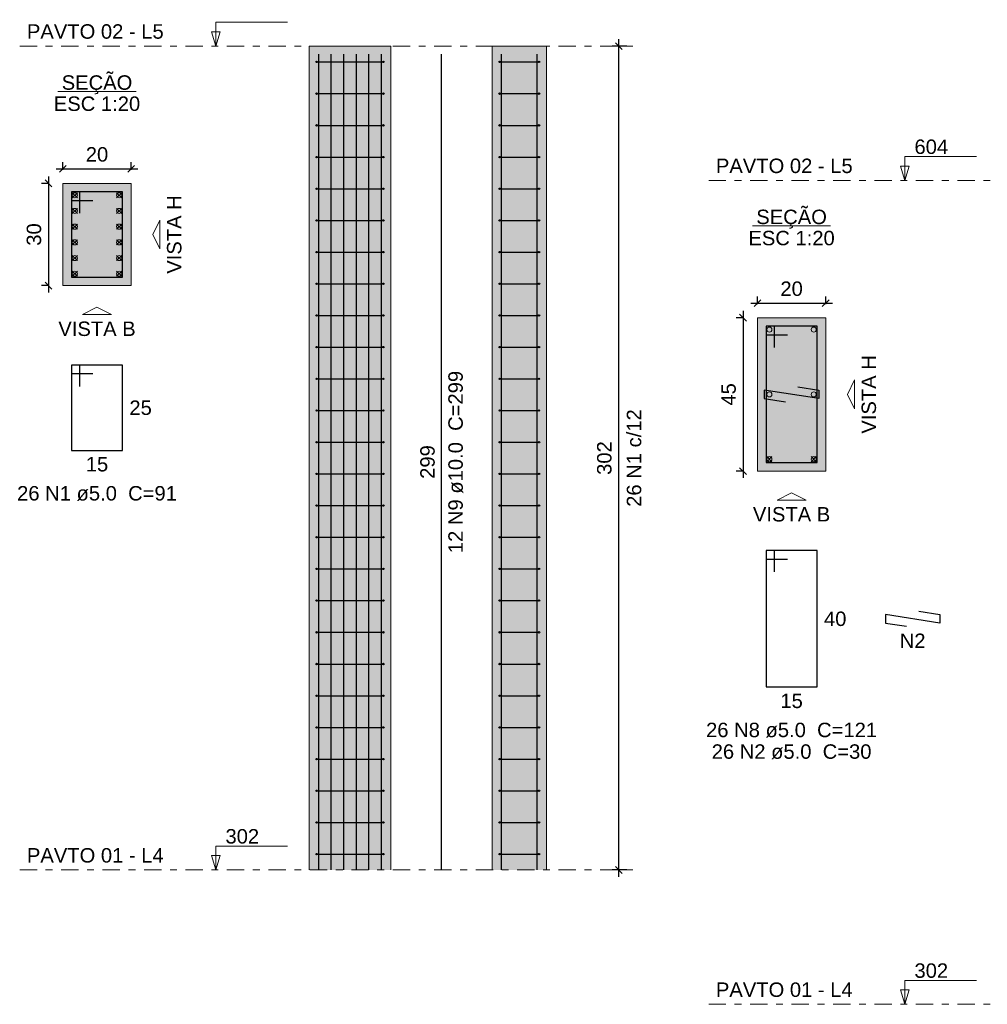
# Model space of a CAD drawing. Header units: millimetres. Extents: x 0 to 119, y 0 to 84.
# Tile 9 of 17: x 68 to 82, y 32 to 46. Entities that reach past the tile are written whole.
import ezdxf

# ---------------------------------------------------------------- set-up
doc = ezdxf.new("R2010")
doc.units = ezdxf.units.MM
doc.header["$MEASUREMENT"] = 0
doc.linetypes.add('DASHDOT', pattern=[2.54, 1.27, -0.635, 0, -0.635])
doc.linetypes.add('NULL', pattern=[0])
doc.layers.get('0').update_dxf_attribs({"lineweight": 18})
for name, color, linetype, lineweight in [('Descrição da armadura', 7, 'Continuous', 0), ('DT-Barras na forma', 2, 'Continuous', 30), ('DT-Barras no corte', 5, 'Continuous', 5), ('DT-Barras rebatidas', 2, 'Continuous', 30), ('DT-Cotas', 9, 'Continuous', 5), ('DT-Estribos na forma', 2, 'Continuous', 30), ('DT-Forma', 5, 'Continuous', 5), ('DT-Hachura seção pilares', 254, 'Continuous', 5), ('DT-Hachura vista pilares', 254, 'Continuous', 5), ('DT-Pontilhado', 9, 'DASHDOT', 5), ('DT-Textos', 7, 'Continuous', 5), ('Textos armaduras', 7, 'Continuous', 0)]:
    doc.layers.add(name, color=color, linetype=linetype, lineweight=lineweight)
doc.styles.add('Arial', font='txt')
doc.dimstyles.new('UM_20.000000', dxfattribs={"dimtxt": 0.18, "dimasz": 0.1, "dimexe": 0.1, "dimexo": 0.2, "dimgap": 0, "dimtad": 1, "dimtih": 1, "dimtoh": 1, "dimdec": 1, "dimlfac": 20, "dimzin": 0, "dimdsep": 46, "dimtxsty": 'Standard', "dimcen": 0.09, "dimdle": 0.1, "dimadec": 1, "dimazin": 2, "dimtfac": 1, "dimtdec": 4, "dimtofl": 0, "dimtmove": 0, "dimatfit": 3, "dimfxl": 1, "dimtolj": 1, "dimarcsym": 0})
doc.dimstyles.new('UM_25.000000', dxfattribs={"dimtxt": 0.18, "dimasz": 0.1, "dimexe": 0.1, "dimexo": 0.2, "dimgap": 0, "dimtad": 1, "dimtih": 1, "dimtoh": 1, "dimdec": 1, "dimlfac": 25, "dimzin": 0, "dimdsep": 46, "dimtxsty": 'Standard', "dimcen": 0.09, "dimdle": 0.1, "dimadec": 1, "dimazin": 2, "dimtfac": 1, "dimtdec": 4, "dimtofl": 0, "dimtmove": 0, "dimatfit": 3, "dimfxl": 1, "dimtolj": 1, "dimarcsym": 0})

# ---------------------------------------------------------------- blocks, each defined once
blk = doc.blocks.new('_Oblique')
at = {"color": 0, "linetype": 'ByBlock', "lineweight": -2}
blk.add_line((-0.5, -0.5), (0.5, 0.5), dxfattribs=at)
blk = doc.blocks.new('*D91')
at = {"layer": 'Defpoints', "color": 0}
for p in [(68.631798, 43.820243), (68.419998, 42.320243), (68.631798, 42.320243)]:
    blk.add_point(p, dxfattribs=at)
at = {"layer": 'DT-Cotas', "color": 0, "lineweight": -2}
for p, q in [((68.419998, 43.920243), (68.419998, 42.220243)), ((68.431798, 43.820243), (68.319998, 43.820243)), ((68.431798, 42.320243), (68.319998, 42.320243))]:
    blk.add_line(p, q, dxfattribs=at)
at = {"layer": 'DT-Cotas', "color": 0, "lineweight": -2, "xscale": 0.1, "yscale": 0.1, "zscale": 0.1}
for p, rotation in [((68.419998, 43.820243), 90), ((68.419998, 42.320243), 270)]:
    blk.add_blockref('_Oblique', p, dxfattribs=dict(at, rotation=rotation))
at = {"layer": 'DT-Cotas', "color": 7, "insert": (68.208198, 43.070243), "char_height": 0.2118, "attachment_point": 5, "rotation": 90, "style": 'Arial'}
blk.add_mtext('\\A1;30', dxfattribs=at)
blk = doc.blocks.new('*D92')
at = {"layer": 'Defpoints', "color": 0}
for p in [(69.631798, 44.032043), (68.631798, 43.820243), (69.631798, 43.820243)]:
    blk.add_point(p, dxfattribs=at)
at = {"layer": 'DT-Cotas', "color": 0, "lineweight": -2}
for p, q in [((68.631798, 44.020243), (68.631798, 44.132043)), ((69.631798, 44.020243), (69.631798, 44.132043)), ((68.531798, 44.032043), (69.731798, 44.032043))]:
    blk.add_line(p, q, dxfattribs=at)
at = {"layer": 'DT-Cotas', "color": 0, "lineweight": -2, "xscale": 0.1, "yscale": 0.1, "zscale": 0.1, "rotation": 180}
blk.add_blockref('_Oblique', (68.631798, 44.032043), dxfattribs=at)
at = {"layer": 'DT-Cotas', "color": 0, "lineweight": -2, "xscale": 0.1, "yscale": 0.1, "zscale": 0.1}
blk.add_blockref('_Oblique', (69.631798, 44.032043), dxfattribs=at)
at = {"layer": 'DT-Cotas', "color": 7, "insert": (69.131798, 44.243843), "char_height": 0.2118, "attachment_point": 5, "rotation": 0.0057296, "style": 'Arial'}
blk.add_mtext('\\A1;20', dxfattribs=at)
blk = doc.blocks.new('*D93')
at = {"layer": 'Defpoints', "color": 0}
for p in [(76.785047, 45.832343), (77.102747, 45.832343), (77.102747, 33.752343)]:
    blk.add_point(p, dxfattribs=at)
at = {"layer": 'DT-Cotas', "color": 0, "lineweight": -2}
for p, q in [((76.785047, 33.652343), (76.785047, 45.932343)), ((76.902747, 45.832343), (76.685047, 45.832343)), ((76.902747, 33.752343), (76.685047, 33.752343))]:
    blk.add_line(p, q, dxfattribs=at)
at = {"layer": 'DT-Cotas', "color": 0, "lineweight": -2, "xscale": 0.1, "yscale": 0.1, "zscale": 0.1}
for p, rotation in [((76.785047, 45.832343), 90), ((76.785047, 33.752343), 270)]:
    blk.add_blockref('_Oblique', p, dxfattribs=dict(at, rotation=rotation))
at = {"layer": 'DT-Cotas', "color": 7, "insert": (76.573247, 39.792343), "char_height": 0.2118, "attachment_point": 5, "rotation": 90, "style": 'Arial'}
blk.add_mtext('\\A1;302', dxfattribs=at)
blk = doc.blocks.new('*D94')
at = {"layer": 'Defpoints', "color": 0}
for p in [(78.818922, 41.850551), (78.607122, 39.600551), (78.818922, 39.600551)]:
    blk.add_point(p, dxfattribs=at)
at = {"layer": 'DT-Cotas', "color": 0, "lineweight": -2}
for p, q in [((78.607122, 41.950551), (78.607122, 39.500551)), ((78.618922, 41.850551), (78.507122, 41.850551)), ((78.618922, 39.600551), (78.507122, 39.600551))]:
    blk.add_line(p, q, dxfattribs=at)
at = {"layer": 'DT-Cotas', "color": 0, "lineweight": -2, "xscale": 0.1, "yscale": 0.1, "zscale": 0.1}
for p, rotation in [((78.607122, 41.850551), 90), ((78.607122, 39.600551), 270)]:
    blk.add_blockref('_Oblique', p, dxfattribs=dict(at, rotation=rotation))
at = {"layer": 'DT-Cotas', "color": 7, "insert": (78.395322, 40.725551), "char_height": 0.2118, "attachment_point": 5, "rotation": 90, "style": 'Arial'}
blk.add_mtext('\\A1;45', dxfattribs=at)
blk = doc.blocks.new('*D95')
at = {"layer": 'Defpoints', "color": 0}
for p in [(79.818922, 42.062351), (78.818922, 41.850551), (79.818922, 41.850551)]:
    blk.add_point(p, dxfattribs=at)
at = {"layer": 'DT-Cotas', "color": 0, "lineweight": -2}
for p, q in [((78.818922, 42.050551), (78.818922, 42.162351)), ((79.818922, 42.050551), (79.818922, 42.162351)), ((78.718922, 42.062351), (79.918922, 42.062351))]:
    blk.add_line(p, q, dxfattribs=at)
at = {"layer": 'DT-Cotas', "color": 0, "lineweight": -2, "xscale": 0.1, "yscale": 0.1, "zscale": 0.1, "rotation": 180}
blk.add_blockref('_Oblique', (78.818922, 42.062351), dxfattribs=at)
at = {"layer": 'DT-Cotas', "color": 0, "lineweight": -2, "xscale": 0.1, "yscale": 0.1, "zscale": 0.1}
blk.add_blockref('_Oblique', (79.818922, 42.062351), dxfattribs=at)
at = {"layer": 'DT-Cotas', "color": 7, "insert": (79.318922, 42.274151), "char_height": 0.2118, "attachment_point": 5, "rotation": 0.0057296, "style": 'Arial'}
blk.add_mtext('\\A1;20', dxfattribs=at)

msp = doc.modelspace()

# ---------------------------------------------------------------- hatches: boundary and pattern name
at = {"layer": 'DT-Hachura seção pilares', "linetype": 'Continuous'}
for points in [[(68.6318, 42.3202), (68.6318, 42.3202), (69.6318, 42.3202), (69.6318, 43.8202), (68.6318, 43.8202), (68.6318, 42.3202)], [(78.8189, 39.6006), (78.8189, 39.6006), (79.8189, 39.6006), (79.8189, 41.8506), (78.8189, 41.8506), (78.8189, 39.6006)]]:
    msp.add_hatch(color=254, dxfattribs=at).paths.add_polyline_path(points)
at = {"layer": 'DT-Hachura vista pilares', "linetype": 'Continuous'}
for points in [[(72.2434, 33.7523), (72.2434, 45.8323), (73.4434, 45.8323), (73.4434, 33.7523), (72.2434, 33.7523)], [(74.926, 33.7523), (74.926, 45.8323), (75.726, 45.8323), (75.726, 33.7523), (74.926, 33.7523)]]:
    msp.add_hatch(color=254, dxfattribs=at).paths.add_polyline_path(points)

# ---------------------------------------------------------------- linework, layer by layer
at = {"layer": 'DT-Barras na forma'}
for points in [[(72.3834, 33.7523), (72.3834, 45.7163)], [(72.5674, 33.7523), (72.5674, 45.7163)], [(72.7514, 33.7523), (72.7514, 45.7163)], [(72.9354, 33.7523), (72.9354, 45.7163)], [(73.1194, 33.7523), (73.1194, 45.7163)], [(73.3034, 33.7523), (73.3034, 45.7163)], [(75.066, 33.7523), (75.066, 45.7163)], [(75.586, 33.7523), (75.586, 45.7163)], [(68.8818, 43.3827), (68.8818, 43.6952), (68.7568, 43.6952), (68.7568, 42.4452), (69.5068, 42.4452), (69.5068, 43.6952), (68.7568, 43.6952), (68.7568, 43.5702), (69.0693, 43.5702)], [(79.0689, 41.4131), (79.0689, 41.7256), (78.9439, 41.7256), (78.9439, 39.7256), (79.6939, 39.7256), (79.6939, 41.7256), (78.9439, 41.7256), (78.9439, 41.6006), (79.2564, 41.6006)], [(79.4102, 40.8363), (79.7189, 40.7881), (79.7189, 40.6631), (78.9189, 40.7881), (78.9189, 40.6631), (79.2277, 40.6148)]]:
    msp.add_lwpolyline(points, dxfattribs=at)
at = {"layer": 'DT-Barras no corte'}
for p, q in [((68.7693, 43.6077), (68.8443, 43.6827)), ((68.7693, 43.6827), (68.8443, 43.6077)), ((69.4193, 43.6077), (69.4943, 43.6827)), ((69.4193, 43.6827), (69.4943, 43.6077)), ((68.7693, 43.3777), (68.8443, 43.4527)), ((68.7693, 43.4527), (68.8443, 43.3777)), ((69.4193, 43.3777), (69.4943, 43.4527)), ((69.4193, 43.4527), (69.4943, 43.3777)), ((68.7693, 43.1477), (68.8443, 43.2227)), ((68.7693, 43.2227), (68.8443, 43.1477)), ((69.4193, 43.1477), (69.4943, 43.2227)), ((69.4193, 43.2227), (69.4943, 43.1477)), ((68.7693, 42.9177), (68.8443, 42.9927)), ((68.7693, 42.9927), (68.8443, 42.9177)), ((69.4193, 42.9177), (69.4943, 42.9927)), ((69.4193, 42.9927), (69.4943, 42.9177)), ((68.7693, 42.6877), (68.8443, 42.7627)), ((68.7693, 42.7627), (68.8443, 42.6877)), ((69.4193, 42.6877), (69.4943, 42.7627)), ((69.4193, 42.7627), (69.4943, 42.6877)), ((68.7693, 42.4577), (68.8443, 42.5327)), ((68.7693, 42.5327), (68.8443, 42.4577)), ((69.4193, 42.4577), (69.4943, 42.5327)), ((69.4193, 42.5327), (69.4943, 42.4577)), ((78.9564, 39.7381), (79.0314, 39.8131)), ((78.9564, 39.8131), (79.0314, 39.7381)), ((79.6064, 39.7381), (79.6814, 39.8131)), ((79.6064, 39.8131), (79.6814, 39.7381))]:
    msp.add_line(p, q, dxfattribs=at)
for centre in [(68.8068, 43.6452), (69.4568, 43.6452), (68.8068, 43.4152), (69.4568, 43.4152), (68.8068, 43.1852), (69.4568, 43.1852), (68.8068, 42.9552), (69.4568, 42.9552), (68.8068, 42.7252), (69.4568, 42.7252), (68.8068, 42.4952), (69.4568, 42.4952), (78.9939, 41.6756), (79.6439, 41.6756), (78.9939, 40.7256), (79.6439, 40.7256), (78.9939, 39.7756), (79.6439, 39.7756)]:
    msp.add_circle(centre, 0.0375, dxfattribs=at)
at = {"layer": 'DT-Barras rebatidas'}
for points in [[(74.1847, 33.7523), (74.1848, 45.7163)], [(68.8818, 40.8428), (68.8818, 41.1553), (68.7568, 41.1553), (68.7568, 39.9053), (69.5068, 39.9053), (69.5068, 41.1553), (68.7568, 41.1553), (68.7568, 41.0303), (69.0693, 41.0303)], [(79.0689, 38.1232), (79.0689, 38.4357), (78.9439, 38.4357), (78.9439, 36.4357), (79.6939, 36.4357), (79.6939, 38.4357), (78.9439, 38.4357), (78.9439, 38.3107), (79.2564, 38.3107)], [(81.1852, 37.5464), (81.4939, 37.4982), (81.4939, 37.3732), (80.6939, 37.4982), (80.6939, 37.3732), (81.0027, 37.3249)]]:
    msp.add_lwpolyline(points, dxfattribs=at)
at = {"layer": 'DT-Estribos na forma'}
for p, q in [((72.3534, 45.6), (73.3334, 45.6)), ((75.036, 45.6), (75.616, 45.6)), ((72.3534, 45.1354), (73.3334, 45.1354)), ((75.036, 45.1354), (75.616, 45.1354)), ((72.3534, 44.6708), (73.3334, 44.6708)), ((75.036, 44.6708), (75.616, 44.6708)), ((72.3534, 44.2062), (73.3334, 44.2062)), ((75.036, 44.2062), (75.616, 44.2062)), ((72.3534, 43.7416), (73.3334, 43.7416)), ((75.036, 43.7416), (75.616, 43.7416)), ((72.3534, 43.277), (73.3334, 43.277)), ((75.036, 43.277), (75.616, 43.277)), ((72.3534, 42.8123), (73.3334, 42.8123)), ((75.036, 42.8123), (75.616, 42.8123)), ((72.3534, 42.3477), (73.3334, 42.3477)), ((75.036, 42.3477), (75.616, 42.3477)), ((72.3534, 41.8831), (73.3334, 41.8831)), ((75.036, 41.8831), (75.616, 41.8831)), ((72.3534, 41.4185), (73.3334, 41.4185)), ((75.036, 41.4185), (75.616, 41.4185)), ((72.3534, 40.9539), (73.3334, 40.9539)), ((75.036, 40.9539), (75.616, 40.9539)), ((72.3534, 40.4893), (73.3334, 40.4893)), ((75.036, 40.4893), (75.616, 40.4893)), ((72.3534, 40.0247), (73.3334, 40.0247)), ((75.036, 40.0247), (75.616, 40.0247)), ((72.3534, 39.56), (73.3334, 39.56)), ((75.036, 39.56), (75.616, 39.56)), ((72.3534, 39.0954), (73.3334, 39.0954)), ((75.036, 39.0954), (75.616, 39.0954)), ((72.3534, 38.6308), (73.3334, 38.6308)), ((75.036, 38.6308), (75.616, 38.6308)), ((72.3534, 38.1662), (73.3334, 38.1662)), ((75.036, 38.1662), (75.616, 38.1662)), ((72.3534, 37.7016), (73.3334, 37.7016)), ((75.036, 37.7016), (75.616, 37.7016)), ((72.3534, 37.237), (73.3334, 37.237)), ((75.036, 37.237), (75.616, 37.237)), ((72.3534, 36.7723), (73.3334, 36.7723)), ((75.036, 36.7723), (75.616, 36.7723)), ((72.3534, 36.3077), (73.3334, 36.3077)), ((75.036, 36.3077), (75.616, 36.3077)), ((72.3534, 35.8431), (73.3334, 35.8431)), ((75.036, 35.8431), (75.616, 35.8431)), ((72.3534, 35.3785), (73.3334, 35.3785)), ((75.036, 35.3785), (75.616, 35.3785)), ((72.3534, 34.9139), (73.3334, 34.9139)), ((75.036, 34.9139), (75.616, 34.9139)), ((72.3534, 34.4493), (73.3334, 34.4493)), ((75.036, 34.4493), (75.616, 34.4493)), ((72.3534, 33.9847), (73.3334, 33.9847)), ((75.036, 33.9847), (75.616, 33.9847))]:
    msp.add_line(p, q, dxfattribs=at)
for centre in [(72.3534, 45.6), (73.3334, 45.6), (75.036, 45.6), (75.616, 45.6), (72.3534, 45.1354), (73.3334, 45.1354), (75.036, 45.1354), (75.616, 45.1354), (72.3534, 44.6708), (73.3334, 44.6708), (75.036, 44.6708), (75.616, 44.6708), (72.3534, 44.2062), (73.3334, 44.2062), (75.036, 44.2062), (75.616, 44.2062), (72.3534, 43.7416), (73.3334, 43.7416), (75.036, 43.7416), (75.616, 43.7416), (72.3534, 43.277), (73.3334, 43.277), (75.036, 43.277), (75.616, 43.277), (72.3534, 42.8123), (73.3334, 42.8123), (75.036, 42.8123), (75.616, 42.8123), (72.3534, 42.3477), (73.3334, 42.3477), (75.036, 42.3477), (75.616, 42.3477), (72.3534, 41.8831), (73.3334, 41.8831), (75.036, 41.8831), (75.616, 41.8831), (72.3534, 41.4185), (73.3334, 41.4185), (75.036, 41.4185), (75.616, 41.4185), (72.3534, 40.9539), (73.3334, 40.9539), (75.036, 40.9539), (75.616, 40.9539), (72.3534, 40.4893), (73.3334, 40.4893), (75.036, 40.4893), (75.616, 40.4893), (72.3534, 40.0247), (73.3334, 40.0247), (75.036, 40.0247), (75.616, 40.0247), (72.3534, 39.56), (73.3334, 39.56), (75.036, 39.56), (75.616, 39.56), (72.3534, 39.0954), (73.3334, 39.0954), (75.036, 39.0954), (75.616, 39.0954), (72.3534, 38.6308), (73.3334, 38.6308), (75.036, 38.6308), (75.616, 38.6308), (72.3534, 38.1662), (73.3334, 38.1662), (75.036, 38.1662), (75.616, 38.1662), (72.3534, 37.7016), (73.3334, 37.7016), (75.036, 37.7016), (75.616, 37.7016), (72.3534, 37.237), (73.3334, 37.237), (75.036, 37.237), (75.616, 37.237), (72.3534, 36.7723), (73.3334, 36.7723), (75.036, 36.7723), (75.616, 36.7723), (72.3534, 36.3077), (73.3334, 36.3077), (75.036, 36.3077), (75.616, 36.3077), (72.3534, 35.8431), (73.3334, 35.8431), (75.036, 35.8431), (75.616, 35.8431), (72.3534, 35.3785), (73.3334, 35.3785), (75.036, 35.3785), (75.616, 35.3785), (72.3534, 34.9139), (73.3334, 34.9139), (75.036, 34.9139), (75.616, 34.9139), (72.3534, 34.4493), (73.3334, 34.4493), (75.036, 34.4493), (75.616, 34.4493), (72.3534, 33.9847), (73.3334, 33.9847), (75.036, 33.9847), (75.616, 33.9847)]:
    msp.add_circle(centre, 0.01, dxfattribs=at)
at = {"layer": 'DT-Forma'}
for p, q in [((72.2434, 45.8323), (73.4434, 45.8323)), ((72.2434, 33.7523), (72.2434, 45.8323)), ((73.4434, 33.7523), (73.4434, 45.8323)), ((74.926, 45.8323), (75.726, 45.8323)), ((74.926, 33.7523), (74.926, 45.8323)), ((75.726, 33.7523), (75.726, 45.8323))]:
    msp.add_line(p, q, dxfattribs=at)
for points in [[(68.6318, 42.3202), (69.6318, 42.3202), (69.6318, 43.8202), (68.6318, 43.8202), (68.6318, 42.3202)], [(78.8189, 39.6006), (79.8189, 39.6006), (79.8189, 41.8506), (78.8189, 41.8506), (78.8189, 39.6006)]]:
    msp.add_lwpolyline(points, close=True, dxfattribs=at)
at = {"layer": 'DT-Pontilhado', "ltscale": 0.2}
for p, q in [((67.9981, 45.8323), (77.1027, 45.8323)), ((78.1027, 43.8627), (89.29, 43.8627)), ((67.9981, 33.7523), (77.1027, 33.7523)), ((78.1027, 31.7827), (89.29, 31.7827))]:
    msp.add_line(p, q, dxfattribs=at)
at = {"layer": 'DT-Textos'}
for p, q in [((68.5596, 45.1652), (69.704, 45.1652)), ((78.7467, 43.1955), (79.8911, 43.1955))]:
    msp.add_line(p, q, dxfattribs=at)
for points in [[(70.8757, 45.8323), (70.9393, 46.0441), (70.8122, 46.0441), (70.8757, 45.8323), (70.8757, 46.1823), (71.9257, 46.1823)], [(80.9804, 43.8627), (81.0439, 44.0745), (80.9168, 44.0745), (80.9804, 43.8627), (80.9804, 44.2127), (82.0304, 44.2127)], [(70.8757, 33.7523), (70.9393, 33.9641), (70.8122, 33.9641), (70.8757, 33.7523), (70.8757, 34.1023), (71.9257, 34.1023)], [(80.9804, 31.7827), (81.0439, 31.9945), (80.9168, 31.9945), (80.9804, 31.7827), (80.9804, 32.1327), (82.0304, 32.1327)]]:
    msp.add_lwpolyline(points, dxfattribs=at)
for points in [[(70.0554, 43.0702), (70.0554, 42.8584), (69.9495, 43.0702), (70.0554, 43.282), (70.0554, 43.0702)], [(69.1318, 41.8966), (68.92, 41.8966), (69.1318, 42.0025), (69.3436, 41.8966), (69.1318, 41.8966)], [(80.2425, 40.7256), (80.2425, 40.5138), (80.1366, 40.7256), (80.2425, 40.9374), (80.2425, 40.7256)], [(79.3189, 39.177), (79.1071, 39.177), (79.3189, 39.2829), (79.5307, 39.177), (79.3189, 39.177)]]:
    msp.add_lwpolyline(points, close=True, dxfattribs=at)

# ---------------------------------------------------------------- texts
at = {"layer": 'Descrição da armadura', "linetype": 'NULL', "char_height": 0.2118, "attachment_point": 8, "rotation": 90.00021, "line_spacing_factor": 0.9, "style": 'Arial'}
for s, insert, width in [('12 N9 ø10.0  C=299', (74.5022, 39.7342), 5.239541), ('26 N1 c/12', (77.1167, 39.7923), 2.845127)]:
    msp.add_mtext(s, dxfattribs=dict(at, insert=insert, width=width))
at = {"layer": 'Descrição da armadura', "linetype": 'NULL', "char_height": 0.2118, "attachment_point": 8, "line_spacing_factor": 0.9, "style": 'Arial'}
for s, insert, width in [('26 N1 ø5.0  C=91', (69.1321, 39.1641), 4.594404), ('N2', (81.0937, 37.0071), 0.741426), ('26 N8 ø5.0  C=121', (79.3187, 35.6941), 4.916973), ('26 N2 ø5.0  C=30', (79.3187, 35.3771), 4.634404)]:
    msp.add_mtext(s, dxfattribs=dict(at, insert=insert, width=width))
at = {"layer": 'DT-Textos', "linetype": 'NULL', "char_height": 0.2118, "line_spacing_factor": 0.798, "style": 'Arial'}
for s, insert, width, attachment_point in [('PAVTO 02 - L5', (68.1041, 45.9381), 3.932842, 7), ('SEÇÃO', (69.1321, 45.1272), 2.030566, 8), ('ESC 1:20', (69.1321, 44.8791), 2.482559, 8), ('604', (81.1207, 44.2481), 0.967705, 7), ('PAVTO 02 - L5', (78.2087, 43.9681), 3.932842, 7), ('SEÇÃO', (79.3187, 43.1572), 2.030566, 8), ('ESC 1:20', (79.3187, 42.9091), 2.482559, 8), ('VISTA B', (69.1321, 41.5791), 2.223994, 8), ('VISTA B', (79.3187, 38.8591), 2.223994, 8), ('302', (71.0161, 34.1371), 0.967705, 7), ('PAVTO 01 - L4', (68.1041, 33.8581), 3.932842, 7), ('302', (81.1207, 32.1681), 0.967705, 7), ('PAVTO 01 - L4', (78.2087, 31.8881), 3.932842, 7)]:
    msp.add_mtext(s, dxfattribs=dict(at, insert=insert, width=width, attachment_point=attachment_point))
at = {"layer": 'DT-Textos', "linetype": 'NULL', "char_height": 0.2118, "width": 2.255996, "attachment_point": 8, "rotation": 90.00021, "line_spacing_factor": 0.798, "style": 'Arial'}
for insert in [(70.3732, 43.0702), (80.5599, 40.7252)]:
    msp.add_mtext('VISTA H', dxfattribs=dict(at, insert=insert))
at = {"layer": 'Textos armaduras', "linetype": 'NULL', "char_height": 0.2118, "width": 1.045137, "line_spacing_factor": 0.9, "style": 'Arial'}
for s, insert, attachment_point in [('25', (69.6068, 40.6362), 1), ('15', (69.1318, 39.808), 2), ('40', (79.7939, 37.5416), 1), ('15', (79.3189, 36.3384), 2)]:
    msp.add_mtext(s, dxfattribs=dict(at, insert=insert, attachment_point=attachment_point))
at = {"layer": 'Textos armaduras', "linetype": 'NULL', "insert": (74.0875, 39.7343), "char_height": 0.2118, "width": 1.367705, "attachment_point": 8, "rotation": 90.00021, "line_spacing_factor": 0.9, "style": 'Arial'}
msp.add_mtext('299', dxfattribs=at)

# ---------------------------------------------------------------- dimensions: what is measured, and where the dimension line sits
at = {"layer": 'DT-Cotas'}
for base, p1, p2, dimstyle, override, picture, middle in [((76.785, 45.8323), (77.1027, 33.7523), (77.1027, 45.8323), 'UM_25.000000', {"dimtxt": 0.2118, "dimasz": 0.1, "dimexe": 0.1, "dimexo": 0.2, "dimtad": 1, "dimtih": 0, "dimtoh": 0, "dimdec": 1, "dimlfac": 25, "dimzin": 8, "dimtxsty": 'Arial', "dimblk": 'Oblique', "dimblk1": 'Oblique', "dimblk2": 'Oblique', "dimsah": 1, "dimdle": 0.1, "dimse1": 0, "dimse2": 0, "dimclrt": 7, "dimadec": 1, "dimazin": 3, "dimtmove": 2, "dimldrblk": 'Oblique'}, '*D93', (76.5732, 39.7923)), ((68.42, 42.3202), (68.6318, 43.8202), (68.6318, 42.3202), 'UM_20.000000', {"dimtxt": 0.2118, "dimasz": 0.1, "dimexe": 0.1, "dimexo": 0.2, "dimtad": 1, "dimtih": 0, "dimtoh": 0, "dimdec": 1, "dimlfac": 20, "dimzin": 8, "dimtxsty": 'Arial', "dimblk": 'Oblique', "dimblk1": 'Oblique', "dimblk2": 'Oblique', "dimsah": 1, "dimdle": 0.1, "dimse1": 0, "dimse2": 0, "dimclrt": 7, "dimadec": 1, "dimazin": 3, "dimtmove": 2, "dimldrblk": 'Oblique'}, '*D91', (68.2082, 43.0702)), ((78.6071, 39.6006), (78.8189, 41.8506), (78.8189, 39.6006), 'UM_20.000000', {"dimtxt": 0.2118, "dimasz": 0.1, "dimexe": 0.1, "dimexo": 0.2, "dimtad": 1, "dimtih": 0, "dimtoh": 0, "dimdec": 1, "dimlfac": 20, "dimzin": 8, "dimtxsty": 'Arial', "dimblk": 'Oblique', "dimblk1": 'Oblique', "dimblk2": 'Oblique', "dimsah": 1, "dimdle": 0.1, "dimse1": 0, "dimse2": 0, "dimclrt": 7, "dimadec": 1, "dimazin": 3, "dimtmove": 2, "dimldrblk": 'Oblique'}, '*D94', (78.3953, 40.7256))]:
    dim = msp.add_linear_dim(base=base, p1=p1, p2=p2, angle=90, dimstyle=dimstyle, override=override, dxfattribs=at)
    dim.commit()
    dim.dimension.update_dxf_attribs({"geometry": picture, "text_midpoint": middle, "dimtype": 160, "text_rotation": 90})
for base, p1, p2, picture, middle in [((69.6318, 44.032), (68.6318, 43.8202), (69.6318, 43.8202), '*D92', (69.1318, 44.2438)), ((79.8189, 42.0624), (78.8189, 41.8506), (79.8189, 41.8506), '*D95', (79.3189, 42.2742))]:
    dim = msp.add_linear_dim(base=base, p1=p1, p2=p2, dimstyle='UM_20.000000', override={"dimtxt": 0.2118, "dimasz": 0.1, "dimexe": 0.1, "dimexo": 0.2, "dimtad": 1, "dimtih": 0, "dimtoh": 0, "dimdec": 1, "dimlfac": 20, "dimzin": 8, "dimtxsty": 'Arial', "dimblk": 'Oblique', "dimblk1": 'Oblique', "dimblk2": 'Oblique', "dimsah": 1, "dimdle": 0.1, "dimse1": 0, "dimse2": 0, "dimclrt": 7, "dimadec": 1, "dimazin": 3, "dimtmove": 2, "dimldrblk": 'Oblique'}, dxfattribs=at)
    dim.commit()
    dim.dimension.update_dxf_attribs({"geometry": picture, "text_midpoint": middle, "dimtype": 160, "text_rotation": 0.00573})

doc.saveas('drawing.dxf')
